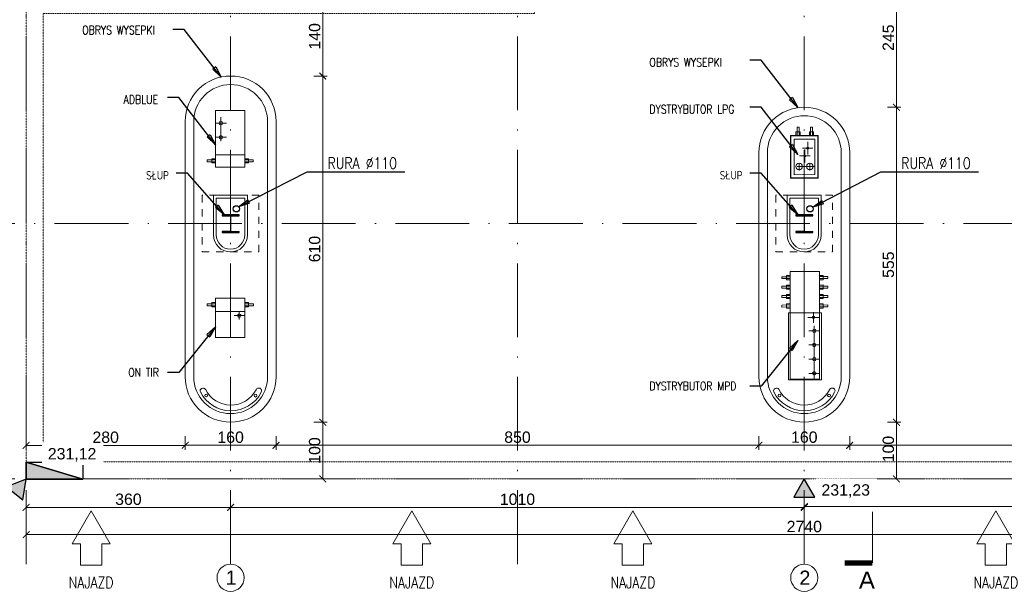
# Model space of a CAD drawing. Extents: x 256490 to 7565828, y -103950 to 5881792.
# Tile 80 of 99: x 266688 to 284023, y -33566 to -23492. Entities that reach past the tile are written whole.
import ezdxf

# ---------------------------------------------------------------- set-up
doc = ezdxf.new("R2010")
doc.units = 0
doc.header["$MEASUREMENT"] = 0
for name, pattern in [('DASHDOT', [20, 13, -3.4, 0.2, -3.4]), ('DASHED', [19.05, 12.7, -6.35]), ('GLOBAL-DASH-DOT-1', [18.5, 12, -3, 0.5, -3]), ('HIDDEN2', [6.175, 3.175, -3]), ('Przerywana', [500, 300, -200])]:
    doc.linetypes.add(name, pattern=pattern)
for name, color, linetype, lineweight in [('-AGP1_widokowe', 7, 'Continuous', 15), ('_A_LINIA KROJENIA', 51, 'GLOBAL-DASH-DOT-1', 18), ('_A_LINIA KROJENIA TEKST', 41, 'GLOBAL-DASH-DOT-1', 25), ('BK_Beton', 140, 'Continuous', 15), ('BK_Opisy', 31, 'Continuous', 20), ('CZ-GR', 14, 'Continuous', 30), ('CZ-SR', 106, 'Continuous', 13), ('linii', 7, 'Continuous', 15), ('OSIE', 7, 'Continuous', 5), ('Wiata', 250, 'Continuous', 20)]:
    doc.layers.add(name, color=color, linetype=linetype, lineweight=lineweight)
for name, color, linetype in [('100_rzut_okna', 1, 'Continuous'), ('g dystrybutory', 7, 'Continuous'), ('OSIE - OPIS', 7, 'Continuous'), ('TB_WYMIAROWANIE', 5, 'Continuous')]:
    doc.layers.add(name, color=color, linetype=linetype)
doc.layers.add('SHARY', color=7, linetype='Continuous', lineweight=15, true_color=0xa5a5a5)
doc.layers.add('wymiary', color=7, linetype='Continuous', lineweight=5, true_color=0x7f7f7f)
doc.layers.add('zz-odwodnienie', color=7, linetype='Continuous', true_color=0x334f61)
doc.styles.add('ARIAL', font='arial.ttf')
doc.styles.add('ROMANS', font='simplex.shx', dxfattribs={"width": 0.8, "oblique": 15})
doc.styles.add('styl1', font='simplex.shx', dxfattribs={"oblique": 5})
doc.dimstyles.new('1_100', dxfattribs={"dimscale": 10, "dimtxt": 25, "dimasz": 20, "dimexe": 10, "dimexo": 10, "dimgap": 1, "dimtad": 0, "dimdec": 0, "dimzin": 0, "dimdsep": 46, "dimtxsty": 'ROMANS', "dimblk1": 'OBLIQUE', "dimblk2": 'OBLIQUE', "dimsah": 1, "dimcen": 0, "dimdle": 10, "dimclrd": 256, "dimclre": 256, "dimclrt": 2, "dimadec": 0, "dimazin": 0, "dimtfac": 0.4, "dimtdec": 0, "dimtmove": 0, "dimatfit": 3, "dimldrblk": 'CLOSEDBLANK', "dimfxl": 1, "dimtvp": 1, "dimtolj": 1, "dimtzin": 0, "dimarcsym": 0})
doc.dimstyles.new('mosstowy 1-100', dxfattribs={"dimscale": 20, "dimtxt": 10, "dimasz": 6, "dimexe": 4, "dimexo": 4, "dimgap": 2, "dimtad": 1, "dimdec": 0, "dimlfac": 0.1, "dimtxsty": 'ARIAL', "dimblk": 'ARCHTICK', "dimcen": 4, "dimclrd": 256, "dimclre": 256, "dimclrt": 7, "dimadec": 0, "dimazin": 0, "dimtfac": 1, "dimtdec": 0, "dimtmove": 1, "dimatfit": 3, "dimfxl": 8, "dimfxlon": 1, "dimlwd": -1, "dimlwe": 9, "dimarcsym": 0})

# ---------------------------------------------------------------- blocks, each defined once
blk = doc.blocks.new('_ClosedBlank')
at = {"layer": 'TB_WYMIAROWANIE', "color": 0, "lineweight": -2}
for p, q in [((-1, 0.167), (0, 0)), ((-1, 0.167), (-1, -0.167)), ((0, 0), (-1, -0.167))]:
    blk.add_line(p, q, dxfattribs=at)
blk = doc.blocks.new('_Oblique')
at = {"color": 0, "lineweight": -2}
blk.add_line((-0.5, -0.5), (0.5, 0.5), dxfattribs=at)
blk = doc.blocks.new('_ArchTick')
at = {"layer": '100_rzut_okna', "color": 0, "linetype": 'Continuous', "const_width": 0.15}
blk.add_lwpolyline([(-0.5, -0.5), (0.5, 0.5)], dxfattribs=at)
blk = doc.blocks.new('*D1601')
at = {"layer": 'Defpoints', "color": 0}
for p in [(280502, -32074), (280502, -32903), (290602, -32903)]:
    blk.add_point(p, dxfattribs=at)
at = {"layer": 'wymiary', "lineweight": 9}
for p, q in [((280502, -32234), (280502, -31994)), ((290602, -32234), (290602, -31994))]:
    blk.add_line(p, q, dxfattribs=at)
at = {"layer": 'wymiary'}
blk.add_line((290602, -32074), (280502, -32074), dxfattribs=at)
at = {"layer": 'wymiary', "xscale": 120, "yscale": 120, "zscale": 120, "rotation": 180}
blk.add_blockref('_ArchTick', (280502, -32074), dxfattribs=at)
at = {"layer": 'wymiary', "xscale": 120, "yscale": 120, "zscale": 120}
blk.add_blockref('_ArchTick', (290602, -32074), dxfattribs=at)
at = {"layer": 'wymiary', "color": 7, "insert": (285552, -31932), "char_height": 200, "attachment_point": 5, "style": 'ARIAL'}
blk.add_mtext('1010', dxfattribs=at)
blk = doc.blocks.new('*D1602')
at = {"layer": 'Defpoints', "color": 0}
for p in [(270402, -32087), (270402, -32493), (280502, -32493)]:
    blk.add_point(p, dxfattribs=at)
at = {"layer": 'wymiary', "lineweight": 9}
for p, q in [((270402, -32247), (270402, -32007)), ((280502, -32247), (280502, -32007))]:
    blk.add_line(p, q, dxfattribs=at)
at = {"layer": 'wymiary'}
blk.add_line((280502, -32087), (270402, -32087), dxfattribs=at)
at = {"layer": 'wymiary', "xscale": 120, "yscale": 120, "zscale": 120, "rotation": 180}
blk.add_blockref('_ArchTick', (270402, -32087), dxfattribs=at)
at = {"layer": 'wymiary', "xscale": 120, "yscale": 120, "zscale": 120}
blk.add_blockref('_ArchTick', (280502, -32087), dxfattribs=at)
at = {"layer": 'wymiary', "color": 7, "insert": (275452, -31945), "char_height": 200, "attachment_point": 5, "style": 'ARIAL'}
blk.add_mtext('1010', dxfattribs=at)
blk = doc.blocks.new('*D1604')
at = {"layer": 'Defpoints', "color": 0}
for p in [(266802, -31586), (270402, -31586), (266802, -32087)]:
    blk.add_point(p, dxfattribs=at)
at = {"layer": 'wymiary', "lineweight": 9}
for p, q in [((266802, -31927), (266802, -32167)), ((270402, -31927), (270402, -32167))]:
    blk.add_line(p, q, dxfattribs=at)
at = {"layer": 'wymiary'}
blk.add_line((270402, -32087), (266802, -32087), dxfattribs=at)
at = {"layer": 'wymiary', "xscale": 120, "yscale": 120, "zscale": 120, "rotation": 180}
blk.add_blockref('_ArchTick', (266802, -32087), dxfattribs=at)
at = {"layer": 'wymiary', "xscale": 120, "yscale": 120, "zscale": 120}
blk.add_blockref('_ArchTick', (270402, -32087), dxfattribs=at)
at = {"layer": 'wymiary', "color": 7, "insert": (268602, -31945), "char_height": 200, "attachment_point": 5, "style": 'ARIAL'}
blk.add_mtext('360', dxfattribs=at)
blk = doc.blocks.new('*D1605')
at = {"layer": 'Defpoints', "color": 0}
for p in [(269602, -29392), (266802, -29622), (269602, -30994)]:
    blk.add_point(p, dxfattribs=at)
at = {"layer": 'wymiary', "lineweight": 9}
for p, q in [((266802, -30834), (266802, -31074)), ((269602, -30834), (269602, -31074))]:
    blk.add_line(p, q, dxfattribs=at)
at = {"layer": 'wymiary'}
blk.add_line((266802, -30994), (269602, -30994), dxfattribs=at)
at = {"layer": 'wymiary', "xscale": 120, "yscale": 120, "zscale": 120, "rotation": 180}
blk.add_blockref('_ArchTick', (266802, -30994), dxfattribs=at)
at = {"layer": 'wymiary', "xscale": 120, "yscale": 120, "zscale": 120}
blk.add_blockref('_ArchTick', (269602, -30994), dxfattribs=at)
at = {"layer": 'wymiary', "color": 7, "insert": (268202, -30852), "char_height": 200, "attachment_point": 5, "style": 'ARIAL'}
blk.add_mtext('280', dxfattribs=at)
blk = doc.blocks.new('*D1609')
at = {"layer": 'Defpoints', "color": 0}
for p in [(270402, -24486), (270402, -30585), (272024, -30585)]:
    blk.add_point(p, dxfattribs=at)
at = {"layer": 'wymiary', "lineweight": 9}
for p, q in [((271864, -24486), (272104, -24486)), ((271864, -30585), (272104, -30585))]:
    blk.add_line(p, q, dxfattribs=at)
at = {"layer": 'wymiary'}
blk.add_line((272024, -24486), (272024, -30585), dxfattribs=at)
at = {"layer": 'wymiary', "xscale": 120, "yscale": 120, "zscale": 120}
for p, rotation in [((272024, -24486), 90), ((272024, -30585), 270)]:
    blk.add_blockref('_ArchTick', p, dxfattribs=dict(at, rotation=rotation))
at = {"layer": 'wymiary', "color": 7, "insert": (271882, -27535), "char_height": 200, "attachment_point": 5, "rotation": 90, "style": 'ARIAL'}
blk.add_mtext('610', dxfattribs=at)
blk = doc.blocks.new('*D1610')
at = {"layer": 'Defpoints', "color": 0}
for p in [(270402, -30585), (270402, -31586), (272024, -31586)]:
    blk.add_point(p, dxfattribs=at)
at = {"layer": 'wymiary', "lineweight": 9}
for p, q in [((271864, -30585), (272104, -30585)), ((271864, -31586), (272104, -31586))]:
    blk.add_line(p, q, dxfattribs=at)
at = {"layer": 'wymiary'}
blk.add_line((272024, -30585), (272024, -31586), dxfattribs=at)
at = {"layer": 'wymiary', "xscale": 120, "yscale": 120, "zscale": 120}
for p, rotation in [((272024, -30585), 90), ((272024, -31586), 270)]:
    blk.add_blockref('_ArchTick', p, dxfattribs=dict(at, rotation=rotation))
at = {"layer": 'wymiary', "color": 7, "insert": (271882, -31085), "char_height": 200, "attachment_point": 5, "rotation": 90, "style": 'ARIAL'}
blk.add_mtext('100', dxfattribs=at)
blk = doc.blocks.new('*D1611')
at = {"layer": 'Defpoints', "color": 0}
for p in [(280502, -25035), (280502, -30585), (282124, -30585)]:
    blk.add_point(p, dxfattribs=at)
at = {"layer": 'wymiary', "lineweight": 9}
for p, q in [((281964, -25035), (282204, -25035)), ((281964, -30585), (282204, -30585))]:
    blk.add_line(p, q, dxfattribs=at)
at = {"layer": 'wymiary'}
blk.add_line((282124, -25035), (282124, -30585), dxfattribs=at)
at = {"layer": 'wymiary', "xscale": 120, "yscale": 120, "zscale": 120}
for p, rotation in [((282124, -25035), 90), ((282124, -30585), 270)]:
    blk.add_blockref('_ArchTick', p, dxfattribs=dict(at, rotation=rotation))
at = {"layer": 'wymiary', "color": 7, "insert": (281982, -27810), "char_height": 200, "attachment_point": 5, "rotation": 90, "style": 'ARIAL'}
blk.add_mtext('555', dxfattribs=at)
blk = doc.blocks.new('*D1612')
at = {"layer": 'Defpoints', "color": 0}
for p in [(280502, -22585), (282124, -22585), (280502, -25035)]:
    blk.add_point(p, dxfattribs=at)
at = {"layer": 'wymiary', "lineweight": 9}
for p, q in [((281964, -22585), (282204, -22585)), ((281964, -25035), (282204, -25035))]:
    blk.add_line(p, q, dxfattribs=at)
at = {"layer": 'wymiary'}
blk.add_line((282124, -25035), (282124, -22585), dxfattribs=at)
at = {"layer": 'wymiary', "xscale": 120, "yscale": 120, "zscale": 120}
for p, rotation in [((282124, -22585), 90), ((282124, -25035), 270)]:
    blk.add_blockref('_ArchTick', p, dxfattribs=dict(at, rotation=rotation))
at = {"layer": 'wymiary', "color": 7, "insert": (281982, -23810), "char_height": 200, "attachment_point": 5, "rotation": 90, "style": 'ARIAL'}
blk.add_mtext('245', dxfattribs=at)
blk = doc.blocks.new('*D1614')
at = {"layer": 'Defpoints', "color": 0}
for p in [(280502, -30585), (280502, -31586), (282124, -31586)]:
    blk.add_point(p, dxfattribs=at)
at = {"layer": 'wymiary', "lineweight": 9}
for p, q in [((281964, -30585), (282204, -30585)), ((281964, -31586), (282204, -31586))]:
    blk.add_line(p, q, dxfattribs=at)
at = {"layer": 'wymiary'}
blk.add_line((282124, -30585), (282124, -31586), dxfattribs=at)
at = {"layer": 'wymiary', "xscale": 120, "yscale": 120, "zscale": 120}
for p, rotation in [((282124, -30585), 90), ((282124, -31586), 270)]:
    blk.add_blockref('_ArchTick', p, dxfattribs=dict(at, rotation=rotation))
at = {"layer": 'wymiary', "color": 7, "insert": (281982, -31059), "char_height": 200, "attachment_point": 5, "rotation": 90, "style": 'ARIAL'}
blk.add_mtext('100', dxfattribs=at)
blk = doc.blocks.new('*D1616')
at = {"layer": 'Defpoints', "color": 0}
for p in [(270402, -23086), (272024, -23086), (270402, -24486)]:
    blk.add_point(p, dxfattribs=at)
at = {"layer": 'wymiary', "lineweight": 9}
for p, q in [((271864, -23086), (272104, -23086)), ((271864, -24486), (272104, -24486))]:
    blk.add_line(p, q, dxfattribs=at)
at = {"layer": 'wymiary'}
blk.add_line((272024, -24486), (272024, -23086), dxfattribs=at)
at = {"layer": 'wymiary', "xscale": 120, "yscale": 120, "zscale": 120}
for p, rotation in [((272024, -23086), 90), ((272024, -24486), 270)]:
    blk.add_blockref('_ArchTick', p, dxfattribs=dict(at, rotation=rotation))
at = {"layer": 'wymiary', "color": 7, "insert": (271882, -23786), "char_height": 200, "attachment_point": 5, "rotation": 90, "style": 'ARIAL'}
blk.add_mtext('140', dxfattribs=at)
blk = doc.blocks.new('*D1617')
at = {"layer": 'Defpoints', "color": 0}
for p in [(266802, -31586), (294202, -31586), (294202, -32567)]:
    blk.add_point(p, dxfattribs=at)
at = {"layer": 'wymiary', "lineweight": 9}
for p, q in [((266802, -32407), (266802, -32647)), ((294202, -32407), (294202, -32647))]:
    blk.add_line(p, q, dxfattribs=at)
at = {"layer": 'wymiary'}
blk.add_line((266802, -32567), (294202, -32567), dxfattribs=at)
at = {"layer": 'wymiary', "xscale": 120, "yscale": 120, "zscale": 120, "rotation": 180}
blk.add_blockref('_ArchTick', (266802, -32567), dxfattribs=at)
at = {"layer": 'wymiary', "xscale": 120, "yscale": 120, "zscale": 120}
blk.add_blockref('_ArchTick', (294202, -32567), dxfattribs=at)
at = {"layer": 'wymiary', "color": 7, "insert": (280502, -32425), "char_height": 200, "attachment_point": 5, "style": 'ARIAL'}
blk.add_mtext('2740', dxfattribs=at)
blk = doc.blocks.new('dys')
at = {"layer": 'g dystrybutory', "color": 0, "lineweight": 9, "ltscale": 2}
for p, q in [((4219645, 944803, 0), (4220115, 945011, 0)), ((4220115, 945011, 0), (4220886, 943272, 0)), ((4220415, 943064, 0), (4219645, 944803, 0)), ((4219687, 944707, 0), (4219861, 944784, 0)), ((4220111, 943977, 0), (4219729, 944840, 0)), ((4220415, 943064, 0), (4220886, 943272, 0))]:
    blk.add_line(p, q, dxfattribs=at)
at = {"layer": 'g dystrybutory', "color": 0, "linetype": 'Przerywana', "lineweight": 9, "ltscale": 2}
for p, q in [((4219788, 944478, 0), (4219962, 944555, 0)), ((4219890, 944250, 0), (4220063, 944327, 0)), ((4219991, 944021, 0), (4220164, 944098, 0)), ((4220621, 943951, 0), (4220090, 943716, 0)), ((4220591, 943938, 0), (4220120, 943729, 0)), ((4220220, 943764, 0), (4220143, 943938, 0)), ((4220097, 943812, 0), (4220271, 943889, 0))]:
    blk.add_line(p, q, dxfattribs=at)
at = {"layer": 'g dystrybutory', "color": 0, "lineweight": 9, "ltscale": 2, "elevation": 0}
for points in [[(4220090, 943716), (4219610, 944800), (4220141, 945034), (4220621, 943951)], [(4220646, 943814), (4220632, 943846), (4220768, 943907), (4220782, 943875)], [(4220721, 943645), (4220691, 943711), (4220751, 943738), (4220780, 943671)], [(4220713, 943662), (4220699, 943694), (4220835, 943754), (4220850, 943722)], [(4220175, 943606), (4220161, 943638), (4220024, 943577), (4220038, 943545)], [(4220183, 943588), (4220153, 943655), (4220093, 943629), (4220123, 943562)], [(4220788, 943492), (4220759, 943559), (4220818, 943586), (4220848, 943519)], [(4220781, 943510), (4220766, 943542), (4220903, 943602), (4220917, 943570)], [(4220242, 943453), (4220228, 943485), (4220092, 943425), (4220106, 943393)], [(4220250, 943436), (4220220, 943503), (4220161, 943476), (4220190, 943410)], [(4220856, 943340), (4220826, 943407), (4220886, 943433), (4220915, 943366)], [(4220848, 943358), (4220834, 943389), (4220970, 943450), (4220984, 943418)], [(4220310, 943301), (4220295, 943333), (4220159, 943273), (4220173, 943241)], [(4220317, 943284), (4220288, 943351), (4220228, 943324), (4220258, 943257)], [(4220377, 943149), (4220363, 943181), (4220226, 943120), (4220241, 943088)], [(4220385, 943132), (4220355, 943198), (4220296, 943172), (4220325, 943105)]]:
    blk.add_lwpolyline(points, close=True, dxfattribs=at)
blk.add_lwpolyline([(4220621, 943951), (4220141, 945034), (4219610, 944800), (4220090, 943716)], dxfattribs=at)
at = {"layer": 'g dystrybutory', "color": 0, "linetype": 'Przerywana', "lineweight": 9, "ltscale": 2, "elevation": 0}
blk.add_lwpolyline([(4220653, 943797), (4220624, 943864), (4220683, 943890), (4220713, 943823)], close=True, dxfattribs=at)
at = {"layer": 'g dystrybutory', "color": 0, "lineweight": 9, "ltscale": 2}
for centre, radius in [((4219772, 944744, 0), 30), ((4219873, 944516, 0), 30), ((4219974, 944287, 0), 30), ((4220075, 944059, 0), 30), ((4220182, 943849, 0), 21)]:
    blk.add_circle(centre, radius, dxfattribs=at)
at = {"layer": 'g dystrybutory', "color": 0, "lineweight": 9, "extrusion": (-4.68905e-07, 1.03899e-06, 1)}
blk.add_arc((4219915, 944760, -1), 500, 52.5735, 52.6208, dxfattribs=at)
blk = doc.blocks.new('dys lpg2')
at = {"layer": 'g dystrybutory', "color": 0, "lineweight": 9, "ltscale": 2}
for p, q in [((4209550, 929397), (4209582, 929412)), ((4209612, 929262), (4209550, 929397)), ((4209567, 929313), (4209634, 929343)), ((4209582, 929412), (4209644, 929276)), ((4209634, 929343), (4209661, 929284)), ((4209514, 929217), (4209292, 929116)), ((4209300, 929113), (4209733, 929310)), ((4209333, 929299), (4209365, 929313)), ((4209395, 929163), (4209333, 929299)), ((4209351, 929214), (4209417, 929244)), ((4209378, 929155), (4209351, 929214)), ((4209365, 929313), (4209427, 929177)), ((4209375, 929085), (4209705, 929235)), ((4209444, 929185), (4209378, 929155)), ((4209427, 929177), (4209395, 929163)), ((4209417, 929244), (4209444, 929185)), ((4209736, 929317), (4209514, 929217)), ((4209594, 929254), (4209567, 929313)), ((4209661, 929284), (4209594, 929254)), ((4209644, 929276), (4209612, 929262)), ((4209965, 928666), (4209705, 929235)), ((4209733, 929310), (4210039, 928638)), ((4210048, 928635), (4209736, 929317)), ((4209300, 929113), (4209607, 928441)), ((4209635, 928515), (4209375, 929085)), ((4209574, 929000), (4209741, 929076)), ((4209705, 928935), (4209611, 929141)), ((4209716, 928790), (4209621, 928996)), ((4209586, 928856), (4209753, 928932)), ((4209607, 928441), (4210039, 928638)), ((4209898, 928794), (4209622, 928668)), ((4209635, 928515), (4209965, 928666)), ((4209684, 928618), (4209636, 928725)), ((4209854, 928696), (4209805, 928803)), ((4209854, 928696), (4209805, 928803)), ((4209604, 928432), (4210048, 928635))]:
    blk.add_line(p, q, dxfattribs=at)
blk.add_lwpolyline([(4210048, 928635), (4209736, 929318), (4209292, 929116), (4209604, 928432)], close=True, dxfattribs=at)
for centre, radius in [((4209658, 929038), 18.4), ((4209669, 928893), 14.4), ((4209825, 928761), 55.6), ((4209655, 928683), 55.6)]:
    blk.add_circle(centre, radius, dxfattribs=at)
blk = doc.blocks.new('fgdfgdg')
at = {"layer": 'linii', "color": 0, "linetype": 'Continuous'}
for centre in [(7387285.627, 5664768.655), (7387286.352, 5664768.173)]:
    blk.add_circle(centre, 0.025, dxfattribs=at)
for centre, radius, start, end in [((7387286.174, 5664768.691), 0.6, 173.0946, 299.0991), ((7387285.627, 5664768.754), 0.0502, 359.6409, 169.8157), ((7387286.174, 5664768.691), 0.5, 172.7678, 298.7723), ((7387286.444, 5664768.212), 0.0502, 295.8202, 125.6453)]:
    blk.add_arc(centre, radius, start, end, dxfattribs=at)
blk = doc.blocks.new('dys adb')
at = {"layer": 'g dystrybutory', "color": 0, "lineweight": 9, "ltscale": 2}
for p, q in [((2120.027, 50.981), (2119.332, 50.981)), ((2119.332, 50.981), (2119.332, 50.466)), ((2119.794, 50.981), (2119.794, 50.466)), ((2120.027, 50.466), (2120.027, 50.981)), ((2119.332, 50.466), (2120.027, 50.466)), ((2119.652, 50.563), (2119.794, 50.563))]:
    blk.add_line(p, q, dxfattribs=at)
at = {"layer": 'g dystrybutory', "color": 0, "lineweight": 9}
blk.add_line((2119.719, 50.563), (2119.719, 50.656), dxfattribs=at)
at = {"layer": 'g dystrybutory', "color": 0, "linetype": 'Przerywana', "lineweight": 9, "ltscale": 2}
blk.add_line((2119.719, 50.655), (2119.719, 50.466), dxfattribs=at)
at = {"layer": 'g dystrybutory', "color": 0, "lineweight": 9, "ltscale": 2}
for points in [[(2119.875, 50.981), (2119.948, 50.981), (2119.948, 51.046), (2119.875, 51.046)], [(2119.894, 50.981), (2119.929, 50.981), (2119.929, 51.13), (2119.894, 51.13)], [(2119.894, 50.466), (2119.929, 50.466), (2119.929, 50.316), (2119.894, 50.316)]]:
    blk.add_lwpolyline(points, close=True, dxfattribs=at)
at = {"layer": 'g dystrybutory', "color": 0, "linetype": 'Przerywana', "lineweight": 9, "ltscale": 2}
blk.add_lwpolyline([(2119.875, 50.466), (2119.948, 50.466), (2119.948, 50.4), (2119.875, 50.4)], close=True, dxfattribs=at)
at = {"layer": 'g dystrybutory', "color": 0, "lineweight": 9, "ltscale": 2}
blk.add_circle((2119.719, 50.563), 0.03, dxfattribs=at)
blk = doc.blocks.new('dys tir')
at = {"layer": 'g dystrybutory', "color": 0, "lineweight": 9, "ltscale": 2}
for p, q in [((2118.715, 48.18, 0), (2117.72, 48.18, 0)), ((2117.72, 48.18, 0), (2117.72, 47.665, 0)), ((2118.5, 47.758, 0), (2118.5, 48.18, 0)), ((2118.715, 47.665, 0), (2118.715, 48.18, 0)), ((2117.94, 47.665, 0), (2117.94, 47.855, 0)), ((2118.257, 47.758, 0), (2117.835, 47.758, 0)), ((2118.5, 47.758, 0), (2118.5, 47.665, 0)), ((2117.72, 47.665, 0), (2118.715, 47.665, 0))]:
    blk.add_line(p, q, dxfattribs=at)
at = {"layer": 'g dystrybutory', "color": 0, "linetype": 'Przerywana', "lineweight": 9, "ltscale": 2}
blk.add_line((2118.19, 47.665, 0), (2118.19, 47.855, 0), dxfattribs=at)
at = {"layer": 'g dystrybutory', "color": 0, "lineweight": 9}
for p, q in [((2117.94, 47.758, 0), (2117.94, 47.665, 0)), ((2118.19, 47.758, 0), (2118.19, 47.665, 0))]:
    blk.add_line(p, q, dxfattribs=at)
at = {"layer": 'g dystrybutory', "color": 0, "linetype": 'Przerywana', "lineweight": 9, "ltscale": 2, "elevation": 0}
blk.add_lwpolyline([(2118.641, 48.18), (2118.568, 48.18), (2118.568, 48.245), (2118.641, 48.245)], close=True, dxfattribs=at)
at = {"layer": 'g dystrybutory', "color": 0, "lineweight": 9, "ltscale": 2, "elevation": 0}
for points in [[(2118.622, 48.18), (2118.587, 48.18), (2118.587, 48.329), (2118.622, 48.329)], [(2118.641, 47.665), (2118.568, 47.665), (2118.568, 47.6), (2118.641, 47.6)], [(2118.622, 47.665), (2118.587, 47.665), (2118.587, 47.516), (2118.622, 47.516)]]:
    blk.add_lwpolyline(points, close=True, dxfattribs=at)
at = {"layer": 'g dystrybutory', "color": 0, "lineweight": 9, "ltscale": 2}
for centre in [(2117.94, 47.758, 0), (2118.19, 47.758, 0)]:
    blk.add_circle(centre, 0.03, dxfattribs=at)
blk = doc.blocks.new('*D1629')
at = {"layer": 'Defpoints', "color": 0}
for p in [(269602, -29622), (271202, -29786), (271202, -30993)]:
    blk.add_point(p, dxfattribs=at)
at = {"layer": 'linii', "lineweight": 9}
for p, q in [((269602, -30833), (269602, -31073)), ((271202, -30833), (271202, -31073))]:
    blk.add_line(p, q, dxfattribs=at)
at = {"layer": 'linii'}
blk.add_line((269602, -30993), (271202, -30993), dxfattribs=at)
at = {"layer": 'linii', "xscale": 120, "yscale": 120, "zscale": 120, "rotation": 180}
blk.add_blockref('_ArchTick', (269602, -30993), dxfattribs=at)
at = {"layer": 'linii', "xscale": 120, "yscale": 120, "zscale": 120}
blk.add_blockref('_ArchTick', (271202, -30993), dxfattribs=at)
at = {"layer": 'linii', "color": 7, "insert": (270402, -30851), "char_height": 200, "attachment_point": 5, "style": 'ARIAL'}
blk.add_mtext('160', dxfattribs=at)
blk = doc.blocks.new('*D1630')
at = {"layer": 'Defpoints', "color": 0}
for p in [(271202, -28403), (279702, -30833), (279702, -30993)]:
    blk.add_point(p, dxfattribs=at)
at = {"layer": 'linii', "lineweight": 9}
for p, q in [((271202, -30833), (271202, -31073)), ((279702, -30913), (279702, -31073))]:
    blk.add_line(p, q, dxfattribs=at)
at = {"layer": 'linii'}
blk.add_line((271202, -30993), (279702, -30993), dxfattribs=at)
at = {"layer": 'linii', "xscale": 120, "yscale": 120, "zscale": 120, "rotation": 180}
blk.add_blockref('_ArchTick', (271202, -30993), dxfattribs=at)
at = {"layer": 'linii', "xscale": 120, "yscale": 120, "zscale": 120}
blk.add_blockref('_ArchTick', (279702, -30993), dxfattribs=at)
at = {"layer": 'linii', "color": 7, "insert": (275452, -30851), "char_height": 200, "attachment_point": 5, "style": 'ARIAL'}
blk.add_mtext('850', dxfattribs=at)
blk = doc.blocks.new('*D1632')
at = {"layer": 'Defpoints', "color": 0}
for p in [(281302, -27811), (291399, -28308), (281302, -30993)]:
    blk.add_point(p, dxfattribs=at)
at = {"layer": 'linii', "lineweight": 9}
for p, q in [((281302, -30833), (281302, -31073)), ((291399, -30833), (291399, -31073))]:
    blk.add_line(p, q, dxfattribs=at)
at = {"layer": 'linii'}
blk.add_line((291399, -30993), (281302, -30993), dxfattribs=at)
at = {"layer": 'linii', "xscale": 120, "yscale": 120, "zscale": 120, "rotation": 180}
blk.add_blockref('_ArchTick', (281302, -30993), dxfattribs=at)
at = {"layer": 'linii', "xscale": 120, "yscale": 120, "zscale": 120}
blk.add_blockref('_ArchTick', (291399, -30993), dxfattribs=at)
at = {"layer": 'linii', "color": 7, "insert": (286351, -30851), "char_height": 200, "attachment_point": 5, "style": 'ARIAL'}
blk.add_mtext('1010', dxfattribs=at)
blk = doc.blocks.new('*D1633')
at = {"layer": 'Defpoints', "color": 0}
for p in [(279702, -27949), (281302, -28285), (281302, -30992)]:
    blk.add_point(p, dxfattribs=at)
at = {"layer": 'linii', "lineweight": 9}
for p, q in [((279702, -30832), (279702, -31072)), ((281302, -30832), (281302, -31072))]:
    blk.add_line(p, q, dxfattribs=at)
at = {"layer": 'linii'}
blk.add_line((279702, -30992), (281302, -30992), dxfattribs=at)
at = {"layer": 'linii', "xscale": 120, "yscale": 120, "zscale": 120, "rotation": 180}
blk.add_blockref('_ArchTick', (279702, -30992), dxfattribs=at)
at = {"layer": 'linii', "xscale": 120, "yscale": 120, "zscale": 120}
blk.add_blockref('_ArchTick', (281302, -30992), dxfattribs=at)
at = {"layer": 'linii', "color": 7, "insert": (280502, -30850), "char_height": 200, "attachment_point": 5, "style": 'ARIAL'}
blk.add_mtext('160', dxfattribs=at)
blk = doc.blocks.new('*D1634')
at = {"layer": 'Defpoints', "color": 0}
for p in [(265811, -14586), (275052, -14586), (273367, -31586)]:
    blk.add_point(p, dxfattribs=at)
at = {"layer": 'wymiary', "lineweight": 9}
for p, q in [((265971, -14586), (265731, -14586)), ((265971, -31586), (265731, -31586))]:
    blk.add_line(p, q, dxfattribs=at)
at = {"layer": 'wymiary'}
blk.add_line((265811, -31586), (265811, -14586), dxfattribs=at)
at = {"layer": 'wymiary', "xscale": 120, "yscale": 120, "zscale": 120}
for p, rotation in [((265811, -14586), 90), ((265811, -31586), 270)]:
    blk.add_blockref('_ArchTick', p, dxfattribs=dict(at, rotation=rotation))
at = {"layer": 'wymiary', "color": 7, "insert": (265669, -23086), "char_height": 200, "attachment_point": 5, "rotation": 90, "style": 'ARIAL'}
blk.add_mtext('1700', dxfattribs=at)
blk = doc.blocks.new('FDSFSDFF')
at = {"layer": 'OSIE', "linetype": 'DASHDOT', "ltscale": 100}
for p, q in [((266802, -83482), (266802, -63277)), ((270402, -83482), (270402, -63277)), ((275452, -83482), (275452, -63277)), ((280502, -83482), (280502, -63277)), ((265302, -77482), (296302, -77482)), ((265302, -81982), (296356, -81982))]:
    blk.add_line(p, q, dxfattribs=at)
at = {"layer": 'OSIE'}
for centre in [(270402, -83722), (280502, -83722)]:
    blk.add_circle(centre, 240, dxfattribs=at)
at = {"layer": 'OSIE - OPIS', "style": 'ARIAL'}
for s, p in [('1', (270314, -83847)), ('2', (280415, -83847))]:
    blk.add_text(s, height=250, dxfattribs=at).set_placement(p)
blk = doc.blocks.new('GFGDGDFG')
at = {"layer": '_A_LINIA KROJENIA', "color": 1, "linetype": 'Continuous'}
blk.add_line((38785, -31463), (38785, -32363), dxfattribs=at)
at = {"layer": '_A_LINIA KROJENIA', "color": 1, "linetype": 'Continuous', "const_width": 93.9}
blk.add_lwpolyline([(38785, -32363), (38294, -32363)], dxfattribs=at)
at = {"layer": '_A_LINIA KROJENIA TEKST', "color": 1, "style": 'ARIAL'}
blk.add_text('A', height=300, dxfattribs=at).set_placement((38547, -32816))
blk = doc.blocks.new('*D1638')
at = {"layer": 'Defpoints', "color": 0}
for p in [(268124, -27086), (266197, -31586), (268124, -31586)]:
    blk.add_point(p, dxfattribs=at)
at = {"layer": 'wymiary', "lineweight": 9}
for p, q in [((266357, -27086), (266117, -27086)), ((266357, -31586), (266117, -31586))]:
    blk.add_line(p, q, dxfattribs=at)
at = {"layer": 'wymiary'}
blk.add_line((266197, -27086), (266197, -31586), dxfattribs=at)
at = {"layer": 'wymiary', "xscale": 120, "yscale": 120, "zscale": 120}
for p, rotation in [((266197, -27086), 90), ((266197, -31586), 270)]:
    blk.add_blockref('_ArchTick', p, dxfattribs=dict(at, rotation=rotation))
at = {"layer": 'wymiary', "color": 7, "insert": (266055, -29336), "char_height": 200, "attachment_point": 5, "rotation": 90, "style": 'ARIAL'}
blk.add_mtext('450', dxfattribs=at)
blk = doc.blocks.new('dfgdfsfsd')
at = {"layer": 'SHARY'}
for points in [[(267613, -33442), (267759, -33442), (267759, -33817), (268134, -33817), (268134, -33442), (268281, -33442), (267947, -32863)], [(273257, -33442), (273404, -33442), (273404, -33817), (273779, -33817), (273779, -33442), (273925, -33442), (273591, -32863)], [(277151, -33442), (277297, -33442), (277297, -33817), (277672, -33817), (277672, -33442), (277819, -33442), (277485, -32863)], [(283540, -33442), (283687, -33442), (283687, -33817), (284062, -33817), (284062, -33442), (284208, -33442), (283874, -32863)]]:
    blk.add_lwpolyline(points, close=True, dxfattribs=at)
at = {"layer": 'SHARY', "style": 'styl1', "width": 0.8}
for p in [(267552, -34226), (273197, -34226), (277090, -34226), (283480, -34226)]:
    blk.add_text('NAJAZD', height=200, dxfattribs=at).set_placement(p)
blk = doc.blocks.new('Part-132314455-1394 - 1325')
at = {"layer": 'CZ-GR', "linetype": 'Continuous'}
for p, q in [((72.5964, -237.3824), (69.5964, -237.3824)), ((69.5964, -237.3824), (69.5964, -237.5374)), ((72.5964, -237.5374), (72.5964, -237.3824)), ((69.5964, -237.5374), (71.0514, -237.5374)), ((71.0514, -237.5374), (71.0514, -240.3274)), ((71.1414, -240.3274), (71.1414, -237.5374)), ((71.1414, -237.5374), (72.5964, -237.5374)), ((71.0514, -240.3274), (69.5964, -240.3274)), ((69.5964, -240.3274), (69.5964, -240.4824)), ((69.5964, -240.4824), (72.5964, -240.4824)), ((71.1414, -240.3274), (72.5964, -240.3274)), ((72.5964, -240.4824), (72.5964, -240.3274))]:
    blk.add_line(p, q, dxfattribs=at)
blk = doc.blocks.new('fgdfsgfgsg')
at = {"layer": 'linii', "linetype": 'Continuous'}
for p, q in [((41509, -25241), (40909, -25241)), ((40909, -25241), (40909, -25941)), ((41509, -25941), (41509, -25241))]:
    blk.add_line(p, q, dxfattribs=at)
at = {"layer": 'linii', "linetype": 'HIDDEN2', "ltscale": 40}
blk.add_lwpolyline([(41709, -25241), (40709, -25241), (40709, -26241), (41709, -26241)], close=True, dxfattribs=at)
at = {"layer": 'linii', "flags": 128}
blk.add_lwpolyline([(40959, -25291), (41459, -25291), (41459, -25941, -1), (40959, -25941)], format="xyb", close=True, dxfattribs=at)
at = {"layer": 'linii', "linetype": 'Continuous'}
blk.add_arc((41209, -25941), 300, 180, 360, dxfattribs=at)
blk = doc.blocks.new('d_rzędna')
at = {"layer": 'zz-odwodnienie'}
blk.add_hatch(color=0, dxfattribs=at).paths.add_polyline_path([(0, 0), (0.369, 0.639), (-0.369, 0.639)])
at = {"layer": 'zz-odwodnienie', "color": 0}
for p, q in [((-0.369, 0.639), (0, 0)), ((0.369, 0.639), (-0.369, 0.639)), ((-0.369, 0.639), (0, 0)), ((0.369, 0.639), (-0.369, 0.639)), ((0, 0), (0.369, 0.639)), ((0, 0), (0.369, 0.639))]:
    blk.add_line(p, q, dxfattribs=at)
blk = doc.blocks.new('d_wpust')
at = {"layer": 'zz-odwodnienie'}
blk.add_hatch(color=0, dxfattribs=at).paths.add_polyline_path([(-0.5, 0.6), (0.5, 0), (-0.5, 0)])
at = {"layer": 'zz-odwodnienie', "color": 0}
for p, q in [((-0.5, 0.6), (0.5, 0)), ((-0.5, 0), (-0.5, 0.6)), ((-0.5, 0.6), (0.5, 0.6)), ((0.5, 0.6), (0.5, 0)), ((0.5, 0), (-0.5, 0))]:
    blk.add_line(p, q, dxfattribs=at)
blk.add_lwpolyline([(-0.5, 0.6), (-0.5, 0), (0.5, 0)], close=True, dxfattribs=at)
blk = doc.blocks.new('GFHGHGFHGFHGF')
at = {"layer": 'zz-odwodnienie', "linetype": 'Continuous', "xscale": 999.9999999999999, "yscale": 499.9999999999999, "zscale": 999.9999999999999, "rotation": 0.05661014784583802}
blk.add_blockref('d_wpust', (209767, -43433, 0), dxfattribs=at)
at = {"layer": 'zz-odwodnienie'}
for p, xscale, yscale, zscale, rotation in [((209267, -43433, 0), 500.0000000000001, 500.0000000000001, 500.0000000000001, 140.9201335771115), ((222967, -43428, 0), 499.9999999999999, 499.9999999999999, 499.9999999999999, 179.9922322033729)]:
    blk.add_blockref('d_rzędna', p, dxfattribs=dict(at, xscale=xscale, yscale=yscale, zscale=zscale, rotation=rotation))
at = {"layer": 'zz-odwodnienie', "lineweight": 13, "insert": (223269, -43522, 0), "char_height": 200, "width": 876.77, "attachment_point": 1, "style": 'ARIAL', "bg_fill": 2}
blk.add_mtext('231,23', dxfattribs=at)
at = {"layer": 'zz-odwodnienie', "lineweight": 13, "insert": (209648, -42884, 0), "char_height": 200, "width": 876.77, "attachment_point": 1, "style": 'ARIAL', "bg_fill": 2}
blk.add_mtext('231,12', dxfattribs=at)

msp = doc.modelspace()

# ---------------------------------------------------------------- linework, layer by layer
at = {"layer": '-AGP1_widokowe', "linetype": 'DASHED', "ltscale": 0.01}
msp.add_lwpolyline([(294202, -14586), (294202, -31586), (266802, -31586), (266802, -23086), (275452, -23086), (275452, -14586), (294202, -14586)], dxfattribs=at)
msp.add_lwpolyline([(293902, -14886), (293902, -31286), (267102, -31286), (267102, -23386), (275752, -23386), (275752, -14886)], close=True, dxfattribs=at)
at = {"layer": '-AGP1_widokowe', "ltscale": 2}
for points in [[(269602, -29785.2), (269602, -25285.2, -0.4142136), (270402, -24485.2), (270402, -24485.2, -0.4142136), (271202, -25285.2), (271202, -29785.2, -0.4142136), (270402, -30585.2), (270402, -30585.2, -0.4142136)], [(269752, -29785.2), (269752, -25285.2, -0.4142136), (270402, -24635.2, -0.4142136), (271052, -25285.2), (271052, -29785.2, -0.4142136), (270402, -30435.2, -0.4142136)]]:
    msp.add_lwpolyline(points, format="xyb", close=True, dxfattribs=at)
at = {"layer": '-AGP1_widokowe', "ltscale": 2, "elevation": 0}
for points in [[(279702.3, -25834.9), (279702.3, -29784.9, 0.4142136), (280502.3, -30584.9), (280502.3, -30584.9, 0.4142136), (281302.3, -29784.9), (281302.3, -25834.9, 0.4142136), (280502.3, -25034.9), (280502.3, -25034.9, 0.4142136)], [(279852.3, -25834.9), (279852.3, -29784.9, 0.4142136), (280502.3, -30434.9, 0.4142136), (281152.3, -29784.9), (281152.3, -25834.9, 0.4142136), (280502.3, -25184.9, 0.4142136)]]:
    msp.add_lwpolyline(points, format="xyb", close=True, dxfattribs=at)
at = {"layer": 'CZ-SR', "color": 7, "lineweight": 25}
for centre in [(270502.3, -26826), (280602.3, -26826, 0)]:
    msp.add_circle(centre, 55, dxfattribs=at)
at = {"layer": 'Wiata', "color": 0, "linetype": 'Continuous'}
for centre, radius, start, end in [((270401.9, -29786), 500.1, 331.66361, 331.71088), ((280501.9, -29783.6, 0), 500, 208.28913, 208.3364)]:
    msp.add_arc(centre, radius, start, end, dxfattribs=at)

# ---------------------------------------------------------------- block references
at = {"xscale": 100, "yscale": 100, "zscale": 100}
for p in [(263292.4, -3192.8), (273392.4, -3192.8, 0)]:
    msp.add_blockref('Part-132314455-1394 - 1325', p, dxfattribs=at)
at = {"layer": 'BK_Beton'}
for p in [(229190.7, -1344.6), (239290.7, -1344.6)]:
    msp.add_blockref('fgdfsgfgsg', p, dxfattribs=at)
at = {"layer": 'linii'}
for name, p in [('FDSFSDFF', (0, 50395.6)), ('GFGDGDFG', (242917.5, -701.3)), ('dfgdfsfsd', (0, 713.8))]:
    msp.add_blockref(name, p, dxfattribs=at)
for name, p, xscale, yscale, zscale, rotation in [('dys tir', (222058.4, 2092615.3, 0), 999.9999999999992, 999.9999999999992, 999.9999999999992, 270.0111782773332), ('dys adb', (321531.3, -2148417.1, 0), 1000, 1000, 1000, 90.0111782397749)]:
    msp.add_blockref(name, p, dxfattribs=dict(at, xscale=xscale, yscale=yscale, zscale=zscale, rotation=rotation))
for name, p, rotation in [('dys lpg2', (-3935065.5, 875809.4, 0), 335.4831665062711), ('dys', (4521875.7, -873080.9, -0.2), 156.1339450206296)]:
    msp.add_blockref(name, p, dxfattribs=dict(at, rotation=rotation))
at = {"layer": 'linii', "color": 0, "linetype": 'Continuous', "lineweight": 18, "xscale": 1000, "yscale": 1000, "zscale": 1000, "rotation": 33.60389962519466}
for p in [(-3017322657.7, -8806603092.5, 0), (-3017312561.4, -8806603092.2, 0)]:
    msp.add_blockref('fgdfgdg', p, dxfattribs=at)

# ---------------------------------------------------------------- texts
at = {"layer": 'BK_Opisy', "width": 0.8}
for s, height, style, p in [('OBRYS WYSEPKI', 150, 'styl1', (267788.6, -23750.6)), ('OBRYS WYSEPKI', 150, 'styl1', (277774.9, -24319.2, 0)), ('ADBLUE', 150, 'styl1', (268518.6, -24974.6)), ('DYSTRYBUTOR LPG', 150, 'styl1', (277774.8, -25145.6, 0)), ('RURA %%c110', 200, 'ROMANS', (272109.5, -26120.6)), ('RURA %%c110', 200, 'ROMANS', (282209.5, -26120.6)), ('SŁUP', 150, 'styl1', (268913, -26309.7, 0)), ('SŁUP', 150, 'styl1', (279013.3, -26308.6, 0)), ('ON TIR ', 150, 'styl1', (268598.7, -29783, 0)), ('DYSTRYBUTOR MPD ', 150, 'styl1', (277774.8, -30023, 0))]:
    msp.add_text(s, height=height, dxfattribs=dict(at, style=style)).set_placement(p)

# ---------------------------------------------------------------- dimensions: what is measured, and where the dimension line sits
at = {"layer": 'linii'}
for base, p1, p2, picture, middle in [((281302.1, -30993.3), (291399.3, -28307.9, 0), (281302.1, -27810.8, 0), '*D1632', (286350.7, -30851.2)), ((281302.3, -30992.2, 0), (279702.3, -27948.6, 0), (281302.3, -28284.5, 0), '*D1633', (280502.3, -30850.1, 0)), ((271202, -30993.3), (269602.1, -29621.7), (271202, -29786), '*D1629', (270402, -30851.2))]:
    dim = msp.add_linear_dim(base=base, p1=p1, p2=p2, dimstyle='mosstowy 1-100', dxfattribs=at)
    dim.commit()
    dim.dimension.update_dxf_attribs({"geometry": picture, "text_midpoint": middle})
dim = msp.add_linear_dim(base=(279702.3, -30993.3), p1=(271202, -28402.7), p2=(279702.3, -30833.3), dimstyle='mosstowy 1-100', override={"dimblk": 'ArchTick'}, dxfattribs=at)
dim.commit()
dim.dimension.update_dxf_attribs({"geometry": '*D1630', "text_midpoint": (275452.1, -30851.2)})
at = {"layer": 'wymiary'}
for base, p1, p2, picture, middle in [((265811, -14586), (273367.4, -31586), (275052, -14586), '*D1634', (265668.9, -23086)), ((282124, -22584.7), (280501.7, -25034.9, 0), (280502, -22584.7), '*D1612', (281981.9, -23809.8)), ((272024, -23085.7), (270402, -24486), (270402, -23085.7), '*D1616', (271881.9, -23785.8)), ((272024, -30584.7), (270402, -24486), (270402.2, -30584.7), '*D1609', (271881.9, -27535.4)), ((282124, -30584.7), (280501.7, -25034.9), (280502.2, -30584.7), '*D1611', (281982.3, -27809.8)), ((266197, -31586), (268123.8, -27086), (268123.8, -31586), '*D1638', (266054.9, -29336)), ((272024, -31586), (270402.2, -30584.7), (270402.2, -31586), '*D1610', (271881.9, -31085.4))]:
    dim = msp.add_linear_dim(base=base, p1=p1, p2=p2, angle=90, dimstyle='mosstowy 1-100', override={"dimblk": 'ArchTick'}, dxfattribs=at)
    dim.commit()
    dim.dimension.update_dxf_attribs({"geometry": picture, "text_midpoint": middle})
for base, p1, p2, picture, middle in [((269602, -30994.1), (266802, -29621.6), (269602, -29392.4), '*D1605', (268202, -30851.9)), ((266802, -32087.1), (270402.2, -31586), (266802, -31586), '*D1604', (268602.1, -31944.9)), ((294202, -32567.1), (266802, -31586), (294202, -31586), '*D1617', (280502, -32424.9)), ((270402, -32087.1), (280502, -32493), (270402, -32493), '*D1602', (275452, -31944.9)), ((280502, -32073.9), (290602, -32902.5), (280502, -32902.5), '*D1601', (285552, -31931.8))]:
    dim = msp.add_linear_dim(base=base, p1=p1, p2=p2, dimstyle='mosstowy 1-100', override={"dimblk": 'ArchTick'}, dxfattribs=at)
    dim.commit()
    dim.dimension.update_dxf_attribs({"geometry": picture, "text_midpoint": middle})
dim = msp.add_linear_dim(base=(282124, -31586), p1=(280502.2, -30584.7), p2=(280502.2, -31586), angle=90, dimstyle='mosstowy 1-100', override={"dimblk": 'ArchTick'}, dxfattribs=at)
dim.commit()
dim.dimension.update_dxf_attribs({"geometry": '*D1614', "text_midpoint": (282124, -31058.8), "dimtype": 160})

# ---------------------------------------------------------------- leaders
at = {"layer": 'TB_WYMIAROWANIE', "lineweight": 5}
for points in [[(270235.2, -24502.8), (269586.7, -23667.5), (269386.6, -23667.5)], [(280390.8, -25041.6, 0), (279742.4, -24206.3, 0), (279542.3, -24206.3, 0)], [(270136.7, -25697), (269488.2, -24861.7), (269288.1, -24861.7)], [(280390.8, -25868, 0), (279742.3, -25032.7, 0), (279542.2, -25032.7, 0)], [(270543.3, -26789.4), (271749.7, -26175), (273470.3, -26175)], [(280649.4, -26797.5), (281849.7, -26175), (283570.3, -26175)], [(270290.5, -26931, 0), (269642.1, -26196.8, 0), (269442, -26196.8, 0)], [(280390.8, -26931, 0), (279742.3, -26195.7, 0), (279542.2, -26195.7, 0)], [(270137.3, -28906.8, 0), (269488.8, -29710, 0), (269288.7, -29710, 0)], [(280390.8, -29146.8, 0), (279742.3, -29950, 0), (279542.2, -29950, 0)]]:
    msp.add_leader(points, dimstyle='1_100', override={"dimgap": 1, "dimtad": 0}, dxfattribs=at)

# ---------------------------------------------------------------- next in the draw order: block references
at = {"layer": 'linii'}
msp.add_blockref('GFHGHGFHGFHGF', (57535.2, 11842.4, 0), dxfattribs=at)

doc.saveas('drawing.dxf')
